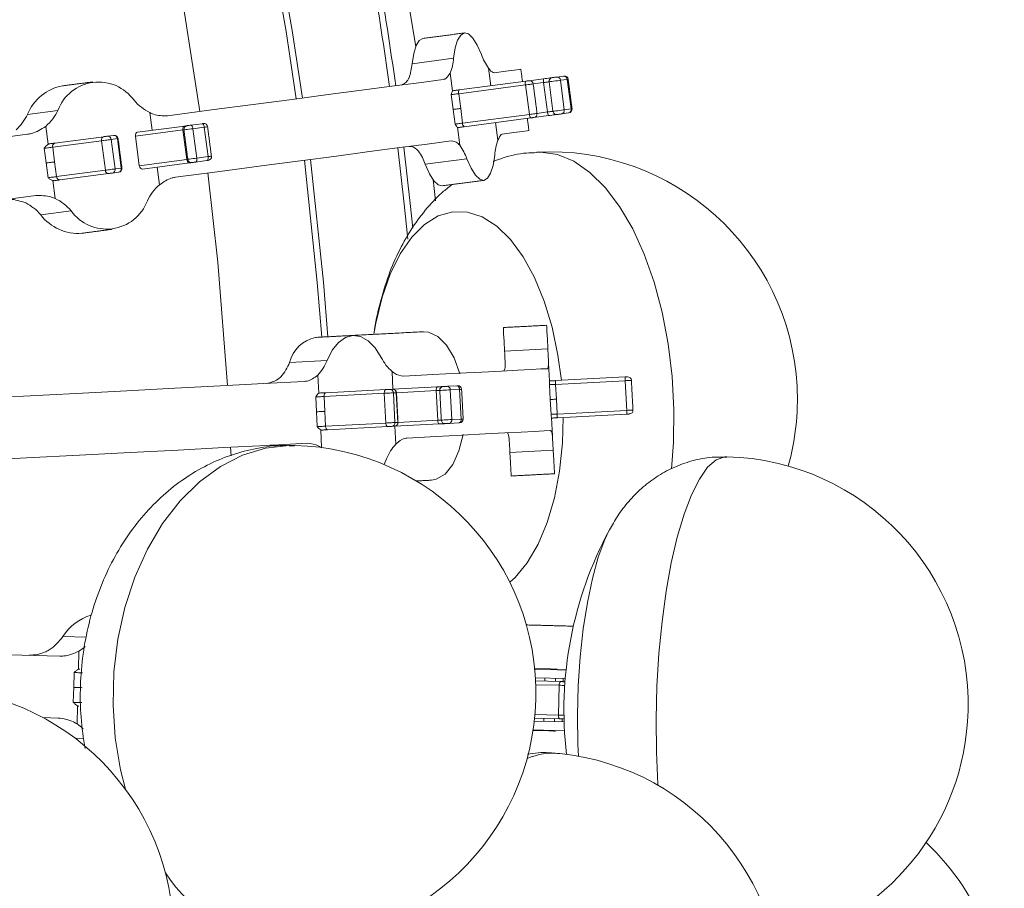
# Model space of a CAD drawing. Header units: millimetres. Extents: x 95 to 591, y 325 to 1119.
# Tile 43 of 55: x 552 to 591, y 487 to 522. Entities that reach past the tile are written whole.
import ezdxf

# ---------------------------------------------------------------- set-up
doc = ezdxf.new("R2010")
doc.units = ezdxf.units.MM

msp = doc.modelspace()

# ---------------------------------------------------------------- linework, layer by layer
at = {"color": 7, "linetype": 'Continuous', "lineweight": 15}
for p, q in [((567.397, 519.879), (569.073, 520.1)), ((568.941, 519.501), (569.036, 518.778)), ((570.481, 519.704), (570.575, 518.991)), ((569.3, 518.823), (571.994, 519.178)), ((572.119, 519.194), (572.705, 519.271)), ((572.708, 519.12), (572.287, 519.065)), ((572.708, 519.12), (572.865, 517.931)), ((572.928, 519.149), (573.085, 517.96)), ((573.241, 519.342), (573.515, 519.378)), ((573.661, 519.246), (573.386, 519.21)), ((573.386, 519.21), (573.543, 518.02)), ((573.661, 519.246), (573.818, 518.056)), ((571.975, 519.024), (569.282, 518.669)), ((569.282, 518.669), (569.36, 518.075)), ((571.975, 519.024), (572.132, 517.834)), ((569.06, 518.035), (568.982, 518.63)), ((551.875, 517.836), (553.102, 517.997)), ((556.819, 517.905), (556.913, 517.192)), ((569.139, 517.44), (569.06, 518.035)), ((569.36, 518.075), (569.438, 517.48)), ((572.444, 517.875), (572.865, 517.931)), ((573.711, 517.891), (573.437, 517.855)), ((573.543, 518.02), (573.818, 518.056)), ((558.465, 517.397), (558.922, 517.457)), ((569.438, 517.48), (572.132, 517.834)), ((572.19, 517.691), (569.496, 517.336)), ((570.864, 516.791), (570.77, 517.504)), ((572.901, 517.784), (572.315, 517.707)), ((552.613, 517.351), (552.708, 516.628)), ((558.151, 517.204), (556.231, 516.951)), ((556.318, 517.114), (558.22, 517.364)), ((558.151, 517.204), (558.308, 516.014)), ((559.012, 517.317), (558.554, 517.257)), ((558.554, 517.257), (558.711, 516.067)), ((559.012, 517.317), (559.168, 516.128)), ((569.325, 516.588), (569.229, 517.312)), ((554.864, 516.771), (552.892, 516.512)), ((552.978, 516.674), (554.95, 516.934)), ((554.864, 516.771), (555.021, 515.582)), ((555.107, 516.955), (555.351, 516.987)), ((555.502, 516.855), (555.258, 516.823)), ((555.258, 516.823), (555.415, 515.633)), ((555.502, 516.855), (555.658, 515.665)), ((556.231, 516.951), (556.388, 515.762)), ((552.63, 515.872), (552.552, 516.467)), ((552.892, 516.512), (552.971, 515.917)), ((552.708, 515.277), (552.63, 515.872)), ((552.971, 515.917), (553.049, 515.322)), ((556.388, 515.762), (558.308, 516.014)), ((558.416, 515.877), (556.514, 515.627)), ((559.118, 515.97), (558.66, 515.909)), ((558.711, 516.067), (559.168, 516.128)), ((569.607, 516.044), (567.931, 515.823)), ((553.049, 515.322), (555.021, 515.582)), ((555.547, 515.499), (555.303, 515.467)), ((555.415, 515.633), (555.658, 515.665)), ((557.202, 514.992), (557.109, 515.705)), ((552.996, 514.438), (552.901, 515.162)), ((555.146, 515.447), (553.174, 515.187)), ((553.636, 513.941), (552.409, 513.78)), ((571.132, 508.277), (572.88, 508.369)), ((562.452, 507.823), (563.966, 507.902)), ((572.91, 507.793), (572.948, 507.065)), ((563.594, 507.305), (563.632, 506.576)), ((566.59, 507.462), (566.627, 506.744)), ((573.184, 507.088), (575.993, 507.235)), ((563.911, 506.602), (566.344, 506.729)), ((566.491, 506.737), (566.609, 506.743)), ((566.609, 506.743), (566.611, 506.743)), ((566.611, 506.743), (568.42, 506.838)), ((568.826, 506.859), (569.208, 506.879)), ((569.318, 506.735), (568.936, 506.715)), ((569.318, 506.735), (569.381, 505.537)), ((572.974, 506.326), (572.943, 506.925)), ((576.001, 507.085), (573.192, 506.938)), ((573.192, 506.938), (573.224, 506.339)), ((576.001, 507.085), (576.064, 505.887)), ((563.542, 505.831), (563.51, 506.431)), ((566.277, 506.576), (563.844, 506.448)), ((563.844, 506.448), (563.876, 505.849)), ((566.277, 506.576), (566.34, 505.377)), ((566.762, 506.601), (566.645, 506.595)), ((566.645, 506.595), (566.708, 505.396)), ((566.762, 506.601), (566.825, 505.403)), ((566.769, 506.601), (566.762, 506.601)), ((568.373, 506.685), (566.769, 506.601)), ((568.373, 506.685), (568.436, 505.487)), ((568.936, 506.715), (568.999, 505.517)), ((573.006, 505.726), (572.974, 506.326)), ((573.224, 506.339), (573.255, 505.74)), ((563.573, 505.232), (563.542, 505.831)), ((563.876, 505.849), (563.907, 505.25)), ((568.999, 505.517), (569.381, 505.537)), ((573.064, 504.859), (573.026, 505.588)), ((573.255, 505.74), (576.064, 505.887)), ((576.072, 505.737), (573.263, 505.59)), ((563.907, 505.25), (566.34, 505.377)), ((566.422, 505.231), (563.99, 505.104)), ((566.687, 505.245), (566.57, 505.239)), ((566.69, 505.245), (566.687, 505.245)), ((568.498, 505.34), (566.69, 505.245)), ((566.743, 504.528), (566.706, 505.246)), ((566.708, 505.396), (566.825, 505.403)), ((566.825, 505.403), (566.832, 505.403)), ((566.832, 505.403), (568.436, 505.487)), ((569.287, 505.381), (568.905, 505.361)), ((563.747, 504.387), (563.709, 505.1)), ((560.075, 504.398), (560.09, 504.047)), ((573.094, 504.284), (571.346, 504.192)), ((566.266, 503.7), (566.371, 503.931)), ((553.301, 496.763), (554.254, 496.738)), ((553.954, 496.169), (553.934, 495.44)), ((553.739, 494.705), (553.755, 495.305)), ((572.351, 495.445), (573.614, 495.412)), ((573.255, 495.422), (573.614, 495.412)), ((573.581, 495.061), (572.379, 495.092)), ((572.386, 494.967), (573.382, 494.941)), ((573.34, 494.792), (572.392, 494.817)), ((572.756, 495.082), (572.752, 494.958)), ((573.194, 495.071), (573.19, 494.946)), ((573.5, 495.063), (573.496, 494.938)), ((553.724, 494.105), (553.739, 494.705)), ((573.34, 494.792), (573.308, 493.592)), ((553.877, 493.232), (553.896, 493.961)), ((572.36, 493.617), (573.308, 493.592)), ((553.116, 493.471), (552.499, 493.487)), ((572.333, 493.343), (573.535, 493.311)), ((573.343, 493.442), (572.346, 493.468)), ((572.713, 493.458), (572.71, 493.333)), ((573.151, 493.447), (573.148, 493.322)), ((573.457, 493.439), (573.454, 493.314)), ((573.55, 492.959), (572.286, 492.992)), ((573.55, 492.959), (573.19, 492.968)), ((554.145, 492.648), (553.794, 492.658))]:
    msp.add_line(p, q, dxfattribs=at)
at = {"color": 7, "linetype": 'Continuous', "lineweight": 15, "flags": 128}
for points in [[(566.176, 528.308), (566.795, 525.091), (567.544, 520.571)], [(557.372, 526.437), (558.227, 521.843), (558.83, 517.949)], [(562.725, 518.462), (562.318, 521.174), (561.553, 525.536)], [(561.794, 525.588), (562.561, 521.213), (562.969, 518.494)], [(570.199, 520.248), (570.027, 520.633), (569.851, 520.914), (569.676, 521.079), (569.511, 521.12), (569.363, 521.037), (569.237, 520.833), (569.139, 520.516), (569.073, 520.1)], [(567.835, 520.9), (567.687, 520.817), (567.561, 520.612), (567.463, 520.295), (567.397, 519.879)], [(570.713, 519.513), (571.183, 519.575), (571.52, 519.62), (571.723, 519.646), (571.79, 519.655)], [(557.522, 517.777), (559.309, 518.012), (560.989, 518.233), (562.56, 518.44), (564.018, 518.632), (565.358, 518.808), (566.579, 518.969), (567.676, 519.114), (568.648, 519.242)], [(572.287, 519.065), (572.283, 519.064), (572.265, 519.062), (572.235, 519.058), (572.194, 519.053), (572.145, 519.046), (572.09, 519.039), (572.033, 519.032), (571.975, 519.024)], [(571.994, 519.178), (572.017, 519.181), (572.04, 519.184), (572.062, 519.187), (572.082, 519.189), (572.098, 519.191), (572.11, 519.193), (572.117, 519.194), (572.119, 519.194)], [(572.705, 519.271), (572.775, 519.281), (572.841, 519.289), (572.902, 519.297), (572.954, 519.304), (572.998, 519.31), (573.03, 519.314), (573.05, 519.317), (573.058, 519.318)], [(572.928, 519.149), (572.924, 519.149), (572.911, 519.147), (572.891, 519.145), (572.864, 519.141), (572.831, 519.137), (572.793, 519.132), (572.752, 519.126), (572.708, 519.12)], [(573.386, 519.21), (573.334, 519.203), (573.266, 519.194), (573.189, 519.184), (573.11, 519.173), (573.038, 519.164), (572.98, 519.156), (572.942, 519.151), (572.928, 519.149)], [(573.058, 519.318), (573.063, 519.319), (573.078, 519.321), (573.101, 519.324), (573.13, 519.327), (573.162, 519.331), (573.193, 519.336), (573.22, 519.339), (573.241, 519.342)], [(573.515, 519.378), (573.525, 519.379), (573.53, 519.38), (573.531, 519.38)], [(573.699, 519.251), (573.698, 519.251), (573.686, 519.249), (573.661, 519.246)], [(569.282, 518.669), (569.235, 518.663), (569.188, 518.657), (569.143, 518.651), (569.099, 518.645), (569.061, 518.64), (569.027, 518.636), (569.001, 518.632), (568.982, 518.63)], [(569.054, 518.791), (569.083, 518.795), (569.114, 518.799), (569.145, 518.803), (569.176, 518.807), (569.207, 518.811), (569.239, 518.815), (569.27, 518.819), (569.3, 518.823)], [(569.06, 518.035), (569.079, 518.038), (569.106, 518.041), (569.139, 518.045), (569.178, 518.051), (569.221, 518.056), (569.267, 518.062), (569.314, 518.068), (569.36, 518.075)], [(572.132, 517.834), (572.189, 517.842), (572.247, 517.849), (572.301, 517.857), (572.351, 517.863), (572.391, 517.868), (572.421, 517.872), (572.439, 517.875), (572.444, 517.875)], [(572.865, 517.931), (572.909, 517.937), (572.95, 517.942), (572.988, 517.947), (573.021, 517.951), (573.048, 517.955), (573.068, 517.957), (573.08, 517.959), (573.085, 517.96)], [(573.085, 517.96), (573.099, 517.962), (573.137, 517.967), (573.195, 517.974), (573.267, 517.984), (573.345, 517.994), (573.423, 518.004), (573.491, 518.013), (573.543, 518.02)], [(573.437, 517.855), (573.416, 517.852), (573.388, 517.848), (573.357, 517.844), (573.326, 517.84), (573.297, 517.836), (573.274, 517.833), (573.259, 517.831), (573.253, 517.831)], [(573.818, 518.056), (573.842, 518.059), (573.854, 518.061), (573.855, 518.061)], [(558.922, 517.457), (558.941, 517.459), (558.957, 517.461), (558.968, 517.463), (558.974, 517.464), (558.975, 517.464)], [(558.922, 517.457), (558.936, 517.456), (558.951, 517.449), (558.964, 517.437), (558.977, 517.42), (558.989, 517.398), (558.999, 517.374), (559.007, 517.346), (559.012, 517.317)], [(569.139, 517.44), (569.157, 517.443), (569.184, 517.446), (569.217, 517.451), (569.256, 517.456), (569.299, 517.461), (569.345, 517.467), (569.392, 517.474), (569.438, 517.48)], [(572.315, 517.707), (572.313, 517.707), (572.306, 517.706), (572.294, 517.704), (572.278, 517.702), (572.258, 517.7), (572.236, 517.697), (572.213, 517.694), (572.19, 517.691)], [(573.253, 517.831), (573.246, 517.83), (573.225, 517.827), (573.193, 517.823), (573.15, 517.817), (573.098, 517.81), (573.037, 517.802), (572.971, 517.793), (572.901, 517.784)], [(558.22, 517.364), (558.203, 517.359), (558.188, 517.349), (558.174, 517.333), (558.163, 517.313), (558.155, 517.289), (558.151, 517.262), (558.149, 517.233), (558.151, 517.204)], [(558.19, 517.209), (558.185, 517.208), (558.151, 517.204)], [(558.554, 517.257), (558.479, 517.247), (558.4, 517.237), (558.325, 517.227), (558.261, 517.218), (558.215, 517.212), (558.192, 517.209), (558.19, 517.209)], [(558.22, 517.364), (558.273, 517.371), (558.318, 517.377), (558.351, 517.382), (558.372, 517.384), (558.381, 517.386), (558.381, 517.386)], [(558.319, 517.377), (558.32, 517.378), (558.329, 517.379), (558.347, 517.381), (558.373, 517.385), (558.403, 517.388), (558.435, 517.393), (558.465, 517.397)], [(558.465, 517.397), (558.479, 517.396), (558.493, 517.389), (558.507, 517.377), (558.52, 517.36), (558.531, 517.338), (558.541, 517.313), (558.549, 517.286), (558.554, 517.257)], [(559.143, 517.335), (559.14, 517.334), (559.125, 517.332), (559.098, 517.329), (559.059, 517.324), (559.012, 517.317)], [(569.496, 517.336), (569.466, 517.332), (569.435, 517.328), (569.403, 517.324), (569.372, 517.32), (569.34, 517.315), (569.309, 517.311), (569.279, 517.307), (569.249, 517.303)], [(572.116, 517.177), (572.049, 517.168), (571.846, 517.141), (571.51, 517.097), (571.039, 517.035)], [(538.661, 515.294), (540.436, 515.527), (542.18, 515.757), (543.891, 515.982), (545.567, 516.203), (547.206, 516.419), (548.806, 516.629), (550.364, 516.834), (551.881, 517.034)], [(552.757, 516.645), (552.788, 516.649), (552.818, 516.653), (552.848, 516.657), (552.876, 516.661), (552.904, 516.664), (552.93, 516.668), (552.955, 516.671), (552.978, 516.674)], [(555.258, 516.823), (555.226, 516.819), (555.183, 516.813), (555.132, 516.807), (555.076, 516.799), (555.018, 516.792), (554.962, 516.784), (554.91, 516.777), (554.864, 516.771)], [(554.95, 516.934), (554.968, 516.936), (554.989, 516.939), (555.012, 516.942), (555.035, 516.945), (555.057, 516.948), (555.077, 516.951), (555.094, 516.953), (555.107, 516.955)], [(555.351, 516.987), (555.361, 516.988), (555.362, 516.988)], [(555.531, 516.859), (555.527, 516.859), (555.502, 516.855)], [(568.975, 516.763), (568.002, 516.635), (566.905, 516.491), (565.684, 516.33), (564.344, 516.153), (562.887, 515.961), (561.316, 515.755), (559.635, 515.533), (557.848, 515.298)], [(552.892, 516.512), (552.856, 516.507), (552.815, 516.501), (552.77, 516.496), (552.724, 516.489), (552.677, 516.483), (552.632, 516.477), (552.589, 516.472), (552.552, 516.467)], [(567.223, 512.801), (567.079, 514.209), (566.817, 516.479)], [(567.064, 516.512), (567.327, 514.236), (567.431, 513.24)], [(572.428, 516.311), (572.596, 516.314), (573.266, 516.215), (573.932, 515.94), (574.579, 515.493), (575.198, 514.883), (575.776, 514.12), (576.304, 513.217), (576.772, 512.192), (577.172, 511.062), (577.497, 509.847), (577.741, 508.57), (577.899, 507.253), (577.969, 505.919), (577.949, 504.592), (577.867, 503.527)], [(552.971, 515.917), (552.934, 515.912), (552.893, 515.907), (552.849, 515.901), (552.802, 515.895), (552.755, 515.888), (552.71, 515.883), (552.668, 515.877), (552.63, 515.872)], [(558.308, 516.014), (558.341, 516.019), (558.346, 516.019)], [(558.308, 516.014), (558.314, 515.986), (558.322, 515.958), (558.334, 515.934), (558.348, 515.913), (558.363, 515.896), (558.381, 515.884), (558.398, 515.878), (558.416, 515.877)], [(558.346, 516.019), (558.349, 516.02), (558.372, 516.023), (558.417, 516.029), (558.481, 516.037), (558.557, 516.047), (558.636, 516.057), (558.711, 516.067)], [(558.577, 515.898), (558.577, 515.898), (558.568, 515.897), (558.547, 515.894), (558.513, 515.89), (558.469, 515.884), (558.416, 515.877)], [(558.66, 515.909), (558.63, 515.905), (558.599, 515.901), (558.569, 515.897), (558.543, 515.894), (558.525, 515.892), (558.516, 515.89), (558.515, 515.89)], [(558.711, 516.067), (558.713, 516.038), (558.713, 516.01), (558.71, 515.983), (558.704, 515.959), (558.696, 515.94), (558.686, 515.924), (558.674, 515.914), (558.66, 515.909)], [(559.168, 516.128), (559.171, 516.098), (559.171, 516.07), (559.167, 516.043), (559.162, 516.02), (559.154, 516), (559.143, 515.985), (559.131, 515.974), (559.118, 515.97)], [(559.171, 515.977), (559.17, 515.976), (559.164, 515.976), (559.153, 515.974), (559.137, 515.972), (559.118, 515.97)], [(559.168, 516.128), (559.216, 516.134), (559.254, 516.139), (559.282, 516.143), (559.297, 516.145), (559.3, 516.145)], [(563.751, 508.846), (563.573, 511.047), (563.051, 515.983)], [(563.296, 516.015), (563.818, 511.068), (563.997, 508.859)], [(569.607, 516.044), (569.778, 515.659), (569.955, 515.378), (570.129, 515.213), (570.294, 515.172), (570.443, 515.255), (570.569, 515.459), (570.667, 515.776), (570.733, 516.192)], [(555.021, 515.582), (555.066, 515.588), (555.119, 515.594), (555.175, 515.602), (555.233, 515.609), (555.289, 515.617), (555.339, 515.623), (555.382, 515.629), (555.415, 515.633)], [(555.303, 515.467), (555.29, 515.466), (555.273, 515.463), (555.253, 515.461), (555.23, 515.458), (555.207, 515.455), (555.185, 515.452), (555.164, 515.449), (555.146, 515.447)], [(555.558, 515.501), (555.557, 515.501), (555.547, 515.499)], [(555.658, 515.665), (555.684, 515.669), (555.687, 515.669)], [(559.157, 515.47), (559.552, 511.87), (559.945, 506.895)], [(567.931, 515.823), (568.102, 515.438), (568.279, 515.157), (568.453, 514.993), (568.618, 514.951)], [(552.708, 515.277), (552.746, 515.282), (552.788, 515.288), (552.834, 515.294), (552.88, 515.3), (552.927, 515.306), (552.972, 515.312), (553.013, 515.317), (553.049, 515.322)], [(553.174, 515.187), (553.15, 515.184), (553.126, 515.181), (553.1, 515.177), (553.072, 515.174), (553.044, 515.17), (553.014, 515.166), (552.984, 515.162), (552.953, 515.158)], [(568.252, 515.193), (568.291, 514.84), (568.346, 514.34)], [(552.207, 514.555), (550.691, 514.356), (549.132, 514.151), (547.532, 513.94), (545.893, 513.724), (544.217, 513.504), (542.506, 513.278), (540.762, 513.049), (538.987, 512.815)], [(565.856, 508.957), (565.935, 509.413), (566.185, 510.451), (566.515, 511.389), (566.918, 512.203), (567.383, 512.876), (567.9, 513.391), (568.457, 513.736), (569.041, 513.904), (569.637, 513.889), (570.233, 513.693), (570.814, 513.321), (571.366, 512.78), (571.877, 512.084), (572.334, 511.248), (572.727, 510.293), (573.047, 509.241), (573.286, 508.117), (573.423, 507.1)], [(571.082, 509.231), (571.086, 509.168), (571.095, 508.982), (571.111, 508.681), (571.132, 508.277)], [(572.83, 509.322), (572.833, 509.259), (572.843, 509.074), (572.859, 508.773), (572.88, 508.369)], [(566.157, 508.017), (565.905, 508.408), (565.622, 508.695), (565.32, 508.866), (565.011, 508.912), (564.71, 508.834), (564.427, 508.633), (564.176, 508.318), (563.966, 507.902)], [(567.865, 509.062), (568.058, 509.048), (568.437, 508.874), (568.789, 508.519), (569.092, 508.004), (569.325, 507.363)], [(572.88, 508.369), (572.884, 508.28), (572.889, 508.196), (572.893, 508.116), (572.897, 508.041), (572.901, 507.971), (572.904, 507.906), (572.907, 507.847), (572.91, 507.793)], [(571.161, 507.723), (571.158, 507.776), (571.155, 507.834), (571.152, 507.896), (571.149, 507.964), (571.145, 508.036), (571.141, 508.112), (571.137, 508.193), (571.132, 508.277)], [(567.059, 507.267), (568.236, 507.329), (569.288, 507.384), (570.212, 507.433), (571.007, 507.474), (571.671, 507.509), (572.202, 507.537), (572.598, 507.558), (572.86, 507.571)], [(575.993, 507.235), (576.017, 507.236), (576.038, 507.237), (576.058, 507.238), (576.074, 507.239), (576.085, 507.24), (576.092, 507.24), (576.093, 507.24)], [(575.993, 507.235), (575.994, 507.232), (575.994, 507.224), (575.995, 507.21), (575.996, 507.191), (575.997, 507.168), (575.998, 507.142), (576, 507.114), (576.001, 507.085)], [(547.192, 506.226), (549.492, 506.347), (551.71, 506.463), (553.843, 506.575), (555.883, 506.682), (557.828, 506.784), (559.672, 506.88), (561.411, 506.971), (563.041, 507.057)], [(566.277, 506.576), (566.277, 506.605), (566.28, 506.633), (566.285, 506.659), (566.293, 506.683), (566.304, 506.702), (566.316, 506.716), (566.329, 506.726), (566.344, 506.729)], [(566.344, 506.729), (566.365, 506.73), (566.388, 506.732), (566.411, 506.733), (566.434, 506.734), (566.454, 506.735), (566.471, 506.736), (566.483, 506.737), (566.491, 506.737)], [(568.373, 506.685), (568.372, 506.715), (568.374, 506.743), (568.378, 506.769), (568.383, 506.792), (568.391, 506.811), (568.399, 506.826), (568.409, 506.835), (568.42, 506.838)], [(568.42, 506.838), (568.484, 506.841), (568.541, 506.844), (568.59, 506.847), (568.629, 506.849), (568.656, 506.85), (568.671, 506.851), (568.673, 506.851)], [(568.658, 506.851), (568.659, 506.851), (568.666, 506.851), (568.683, 506.852), (568.708, 506.853), (568.737, 506.855), (568.769, 506.856), (568.8, 506.858), (568.826, 506.859)], [(569.208, 506.879), (569.223, 506.88), (569.234, 506.881), (569.239, 506.881), (569.24, 506.881)], [(569.398, 506.739), (569.396, 506.739), (569.382, 506.738), (569.356, 506.737), (569.318, 506.735)], [(573.192, 506.938), (573.145, 506.935), (573.1, 506.933), (573.058, 506.931), (573.021, 506.929), (572.989, 506.927), (572.966, 506.926), (572.95, 506.925), (572.943, 506.925)], [(572.948, 507.075), (572.974, 507.077), (573.001, 507.078), (573.03, 507.08), (573.06, 507.081), (573.09, 507.083), (573.121, 507.084), (573.153, 507.086), (573.184, 507.088)], [(573.184, 507.088), (573.184, 507.085), (573.185, 507.076), (573.186, 507.062), (573.187, 507.044), (573.188, 507.021), (573.189, 506.995), (573.191, 506.967), (573.192, 506.938)], [(576.251, 507.098), (576.247, 507.098), (576.231, 507.097), (576.202, 507.096), (576.162, 507.094), (576.114, 507.091), (576.059, 507.088), (576.001, 507.085)], [(563.844, 506.448), (563.801, 506.446), (563.755, 506.443), (563.708, 506.441), (563.661, 506.438), (563.617, 506.436), (563.576, 506.434), (563.54, 506.432), (563.51, 506.431)], [(563.667, 506.589), (563.699, 506.591), (563.731, 506.592), (563.762, 506.594), (563.793, 506.596), (563.824, 506.597), (563.854, 506.599), (563.883, 506.6), (563.911, 506.602)], [(563.844, 506.448), (563.844, 506.477), (563.847, 506.506), (563.852, 506.532), (563.861, 506.555), (563.871, 506.574), (563.883, 506.589), (563.897, 506.598), (563.911, 506.602)], [(566.645, 506.595), (566.625, 506.594), (566.594, 506.592), (566.552, 506.59), (566.501, 506.587), (566.446, 506.584), (566.388, 506.581), (566.33, 506.578), (566.277, 506.576)], [(568.516, 506.693), (568.504, 506.692), (568.48, 506.691), (568.449, 506.689), (568.413, 506.687), (568.373, 506.685)], [(568.936, 506.715), (568.87, 506.711), (568.793, 506.707), (568.714, 506.703), (568.639, 506.699), (568.578, 506.696), (568.536, 506.694), (568.517, 506.693), (568.516, 506.693)], [(572.974, 506.326), (572.981, 506.326), (572.997, 506.327), (573.021, 506.328), (573.052, 506.33), (573.089, 506.332), (573.131, 506.334), (573.177, 506.336), (573.224, 506.339)], [(563.876, 505.849), (563.833, 505.847), (563.787, 505.844), (563.74, 505.842), (563.693, 505.839), (563.648, 505.837), (563.607, 505.835), (563.571, 505.833), (563.542, 505.831)], [(569.381, 505.537), (569.419, 505.539), (569.445, 505.54), (569.459, 505.541), (569.46, 505.541)], [(573.502, 505.602), (573.471, 504.577), (573.351, 503.433), (573.143, 502.354), (572.852, 501.363), (572.485, 500.485), (572.049, 499.739), (571.557, 499.143), (571.343, 498.948)], [(573.006, 505.726), (573.013, 505.727), (573.028, 505.728), (573.052, 505.729), (573.083, 505.731), (573.121, 505.733), (573.163, 505.735), (573.208, 505.737), (573.255, 505.74)], [(573.263, 505.59), (573.231, 505.588), (573.2, 505.586), (573.169, 505.585), (573.138, 505.583), (573.109, 505.582), (573.08, 505.58), (573.052, 505.579), (573.026, 505.577)], [(573.263, 505.59), (573.263, 505.593), (573.262, 505.601), (573.261, 505.615), (573.26, 505.634), (573.259, 505.656), (573.258, 505.682), (573.256, 505.71), (573.255, 505.74)], [(576.064, 505.887), (576.122, 505.89), (576.176, 505.893), (576.225, 505.895), (576.265, 505.897), (576.294, 505.899), (576.31, 505.9), (576.314, 505.9)], [(576.072, 505.737), (576.072, 505.74), (576.071, 505.748), (576.071, 505.762), (576.07, 505.781), (576.068, 505.804), (576.067, 505.829), (576.066, 505.858), (576.064, 505.887)], [(576.172, 505.742), (576.17, 505.742), (576.164, 505.742), (576.152, 505.741), (576.136, 505.74), (576.117, 505.739), (576.095, 505.738), (576.072, 505.737)], [(563.573, 505.232), (563.603, 505.234), (563.638, 505.236), (563.679, 505.238), (563.724, 505.24), (563.771, 505.243), (563.818, 505.245), (563.864, 505.247), (563.907, 505.25)], [(563.907, 505.25), (563.91, 505.221), (563.916, 505.193), (563.924, 505.167), (563.934, 505.145), (563.947, 505.127), (563.96, 505.114), (563.975, 505.106), (563.99, 505.104)], [(566.34, 505.377), (566.393, 505.38), (566.45, 505.383), (566.508, 505.386), (566.564, 505.389), (566.614, 505.392), (566.656, 505.394), (566.688, 505.395), (566.708, 505.396)], [(566.34, 505.377), (566.343, 505.348), (566.348, 505.32), (566.357, 505.295), (566.367, 505.272), (566.38, 505.254), (566.393, 505.241), (566.408, 505.233), (566.422, 505.231)], [(566.57, 505.239), (566.562, 505.239), (566.549, 505.238), (566.532, 505.237), (566.512, 505.236), (566.49, 505.235), (566.467, 505.234), (566.444, 505.232), (566.422, 505.231)], [(568.436, 505.487), (568.476, 505.489), (568.512, 505.491), (568.542, 505.493), (568.566, 505.494), (568.579, 505.495)], [(568.498, 505.34), (568.487, 505.342), (568.477, 505.35), (568.466, 505.364), (568.457, 505.382), (568.449, 505.404), (568.443, 505.43), (568.438, 505.458), (568.436, 505.487)], [(568.752, 505.353), (568.749, 505.353), (568.734, 505.352), (568.707, 505.351), (568.669, 505.349), (568.62, 505.346), (568.562, 505.343), (568.498, 505.34)], [(568.579, 505.495), (568.58, 505.495), (568.599, 505.496), (568.641, 505.498), (568.702, 505.501), (568.776, 505.505), (568.856, 505.509), (568.933, 505.513), (568.999, 505.517)], [(568.905, 505.361), (568.878, 505.36), (568.848, 505.358), (568.816, 505.357), (568.786, 505.355), (568.761, 505.354), (568.745, 505.353), (568.737, 505.353), (568.737, 505.353)], [(569.318, 505.383), (569.318, 505.383), (569.312, 505.383), (569.302, 505.382), (569.287, 505.381)], [(563.99, 505.104), (563.962, 505.102), (563.933, 505.101), (563.903, 505.099), (563.872, 505.098), (563.841, 505.096), (563.809, 505.094), (563.777, 505.093), (563.746, 505.091)], [(572.991, 505.075), (572.729, 505.061), (572.333, 505.04), (571.802, 505.013), (571.138, 504.978), (570.343, 504.936), (569.418, 504.888), (568.366, 504.832), (567.19, 504.771)], [(569.454, 504.912), (569.289, 504.251), (569.041, 503.707), (568.728, 503.317), (568.369, 503.105), (568.179, 503.07)], [(571.346, 504.192), (571.342, 504.277), (571.338, 504.357), (571.334, 504.434), (571.33, 504.506), (571.326, 504.573), (571.323, 504.636), (571.32, 504.694), (571.317, 504.747)], [(573.064, 504.859), (573.067, 504.806), (573.07, 504.746), (573.073, 504.682), (573.077, 504.612), (573.081, 504.537), (573.085, 504.457), (573.089, 504.373), (573.094, 504.284)], [(563.172, 504.56), (561.542, 504.475), (559.803, 504.384), (557.959, 504.287), (556.014, 504.185), (553.973, 504.078), (551.841, 503.966), (549.623, 503.85), (547.323, 503.73)], [(562.659, 504.475), (562.423, 504.476), (561.48, 504.367), (560.553, 504.081), (559.659, 503.624), (558.815, 503.004), (558.034, 502.232), (557.331, 501.321), (556.718, 500.289), (556.207, 499.152), (555.806, 497.932), (555.523, 496.651), (555.362, 495.331), (555.327, 493.995), (555.418, 492.669), (555.634, 491.374), (555.83, 490.595)], [(571.346, 504.192), (571.367, 503.789), (571.383, 503.487), (571.393, 503.302), (571.396, 503.239)], [(573.094, 504.284), (573.115, 503.88), (573.131, 503.579), (573.141, 503.393), (573.144, 503.33)], [(580.107, 504.018), (580.021, 504.015), (579.673, 503.89), (579.329, 503.589), (578.994, 503.118), (578.674, 502.484), (578.375, 501.699), (578.102, 500.777), (577.861, 499.735), (577.654, 498.591), (577.487, 497.365), (577.362, 496.079), (577.281, 494.757), (577.246, 493.421), (577.258, 492.097), (577.315, 490.806), (577.319, 490.756)], [(575.341, 501.025), (575.176, 500.676), (574.912, 499.96), (574.676, 499.108), (574.473, 498.139), (574.308, 497.075), (574.185, 495.943), (574.108, 494.767), (574.076, 493.577), (574.093, 492.399), (574.113, 491.934)], [(539.852, 496.319), (541.642, 496.272), (543.4, 496.226), (545.125, 496.181), (546.815, 496.137), (548.467, 496.094), (550.08, 496.051), (551.652, 496.01), (553.181, 495.97)], [(554.098, 495.296), (554.062, 495.297), (554.02, 495.298), (553.975, 495.299), (553.929, 495.3), (553.881, 495.302), (553.836, 495.303), (553.793, 495.304), (553.755, 495.305)], [(572.348, 495.468), (572.644, 495.461), (572.983, 495.452), (573.187, 495.446), (573.255, 495.445)], [(573.382, 494.941), (573.405, 494.94), (573.429, 494.94), (573.451, 494.939), (573.471, 494.939), (573.487, 494.938), (573.499, 494.938), (573.506, 494.938), (573.508, 494.938)], [(554.083, 494.696), (554.046, 494.697), (554.005, 494.698), (553.96, 494.699), (553.913, 494.701), (553.866, 494.702), (553.82, 494.703), (553.777, 494.704), (553.739, 494.705)], [(573.56, 494.786), (573.51, 494.788), (573.455, 494.789), (573.397, 494.791), (573.34, 494.792)], [(553.724, 494.105), (553.762, 494.104), (553.804, 494.103), (553.85, 494.102), (553.897, 494.101), (553.944, 494.1), (553.989, 494.098), (554.03, 494.097), (554.067, 494.096)], [(573.308, 493.592), (573.366, 493.591), (573.424, 493.589), (573.479, 493.588), (573.529, 493.587), (573.529, 493.587)], [(573.469, 493.438), (573.467, 493.438), (573.46, 493.438), (573.448, 493.439), (573.431, 493.439), (573.411, 493.44), (573.389, 493.44), (573.366, 493.441), (573.343, 493.442)], [(573.19, 492.945), (573.122, 492.947), (572.918, 492.952), (572.578, 492.961), (572.283, 492.969)]]:
    msp.add_lwpolyline(points, dxfattribs=at)
at = {"color": 7, "linetype": 'Continuous', "lineweight": 15}
for centre, radius, start, end in [((418.71, 498.241), 149.226, 7.97995, 11.52005), ((418.71, 498.241), 149.476, 7.97915, 11.52085), ((572.319, 521.001), 2.25, 199.5533, 215.2129), ((565.072, 520.072), 2.333, 340.7413, 355.2567), ((566.83, 520.278), 2.25, 339.7886, 355.4451), ((554.748, 517.381), 1.758, 35.5139, 159.4861), ((572.143, 519.081), 0.177, 147.0926, 198.8874), ((572.139, 519.046), 0.15, 7.5, 97.5), ((573.049, 519.203), 0.351, 168.7162, 193.5579), ((573.077, 519.169), 0.15, 97.5059, 187.5017), ((573.247, 519.202), 0.14, 3.1874, 92.4144), ((573.521, 519.238), 0.14, 3.185, 92.4101), ((573.55, 519.231), 0.15, 7.5, 97.5), ((553.641, 517.108), 1.91, 100.6076, 157.5862), ((569.449, 518.727), 0.177, 147.0931, 198.8868), ((557.661, 519.649), 1.937, 220.0817, 244.2319), ((551.348, 518.818), 1.937, 310.7688, 334.9191), ((572.295, 517.856), 0.15, 277.5, 7.5), ((573.216, 517.94), 0.351, 181.4465, 206.2809), ((573.234, 517.979), 0.15, 187.491, 277.4972), ((573.406, 517.991), 0.14, 282.5841, 11.8153), ((573.681, 518.028), 0.14, 282.5905, 11.8088), ((574.94, 508.618), 9.354, 97.4548, 97.5479), ((573.707, 518.042), 0.15, 277.5, 7.5), ((550.104, 518.668), 1.957, 312.0549, 334.8338), ((558.994, 517.315), 0.15, 7.5, 97.5), ((569.615, 517.468), 0.177, 176.1258, 227.896), ((572.309, 517.822), 0.177, 176.1258, 227.896), ((558.338, 517.229), 0.15, 97.5, 187.5), ((553.021, 516.548), 0.134, 108.9222, 195.5501), ((554.993, 516.807), 0.134, 108.9229, 195.5499), ((555.117, 516.813), 0.142, 4.1697, 93.7161), ((555.36, 516.845), 0.142, 4.1594, 93.7264), ((555.382, 516.839), 0.15, 7.5, 97.5), ((572.976, 516.013), 2.25, 159.7886, 175.4452), ((565.735, 515.035), 2.333, 19.7448, 34.2602), ((567.486, 515.291), 2.25, 19.556, 35.2104), ((572.952, 506.325), 10, 3, 93), ((558.495, 516.039), 0.15, 187.5, 277.5), ((559.151, 516.125), 0.15, 277.5, 7.5), ((555.155, 515.58), 0.134, 179.4514, 266.0774), ((555.275, 515.607), 0.142, 281.2803, 10.8349), ((555.519, 515.639), 0.142, 281.2721, 10.836), ((555.539, 515.65), 0.15, 277.5, 7.5), ((553.183, 515.321), 0.134, 179.4519, 266.0761), ((558.467, 513.526), 1.937, 130.7677, 154.9202), ((552.154, 512.694), 1.937, 40.0806, 64.2317), ((555.067, 514.962), 1.758, 215.5141, 339.4858), ((550.914, 512.518), 1.957, 40.1641, 62.9473), ((553.926, 514.94), 1.91, 217.4142, 274.3923), ((563.789, 507.486), 1.378, 102.1707, 165.8704), ((567.751, 508.813), 1.782, 206.5592, 229.3223), ((560.75, 508.466), 1.82, 317.9614, 339.2808), ((562.297, 508.528), 1.782, 316.6788, 339.44), ((576.101, 507.09), 0.15, 3, 93), ((566.497, 506.589), 0.148, 2.2661, 92.2481), ((566.614, 506.595), 0.148, 2.2629, 92.2509), ((566.619, 506.593), 0.15, 3, 93), ((568.666, 506.701), 0.15, 93, 183), ((568.804, 506.728), 0.133, 354.3465, 80.244), ((569.186, 506.748), 0.133, 354.3468, 80.244), ((569.248, 506.731), 0.15, 3, 93), ((572.952, 506.325), 10, 344.4221, 3), ((569.251, 505.51), 0.133, 285.7568, 11.6633), ((569.311, 505.533), 0.15, 273, 3), ((576.164, 505.892), 0.15, 273, 3), ((566.56, 505.387), 0.148, 273.7444, 3.7434), ((566.677, 505.393), 0.148, 273.7565, 3.7312), ((566.682, 505.395), 0.15, 273, 3), ((568.729, 505.502), 0.15, 183, 273), ((568.869, 505.49), 0.133, 285.7475, 11.6646), ((562.397, 494.478), 10, 358.5, 88.5), ((568.039, 503.306), 1.782, 136.6769, 159.4397), ((579.845, 494.022), 10, 358.5, 88.5), ((588.887, 493.785), 15.359, 151.7109, 186.6795), ((555.052, 495.631), 2.085, 106.9942, 147.1105), ((551.682, 497.862), 1.957, 303.0535, 325.8362), ((553.065, 497.643), 1.72, 301.0766, 311.5248), ((573.515, 494.823), 0.177, 138.1053, 189.8728), ((573.504, 494.788), 0.15, 64.1681, 88.5), ((547.769, 484.676), 10, 354, 84), ((562.397, 494.478), 10, 268.5, 358.5), ((579.845, 494.022), 10, 282.8979, 358.5), ((552.912, 491.806), 1.722, 45.315, 55.9236), ((573.481, 493.553), 0.177, 167.1192, 218.9029), ((573.473, 493.588), 0.15, 268.5, 292.8319), ((573.1, 489.352), 2.702, 84.4185, 113.0296), ((572.318, 482.096), 10, 354, 84), ((581.303, 481.152), 10, 301.1778, 46.8222), ((562.508, 490.517), 6.047, 213.0827, 266.4727)]:
    msp.add_arc(centre, radius, start, end, dxfattribs=at)
for centre, start_param, end_param in [((556.338, 516.965), 0, 1.570796), ((556.494, 515.776), 1.570796, 3.141593)]:
    msp.add_ellipse(centre, major_axis=(-0.02, 0.149), ratio=0.715148, start_param=start_param, end_param=end_param, dxfattribs=at)
for points in [[(569.511, 521.12), (567.835, 520.9)], [(571.855, 519.16), (571.79, 519.655)], [(554.516, 519.146), (553.289, 518.985)], [(572.444, 517.875), (572.287, 519.065)], [(573.855, 518.061), (573.699, 519.251)], [(569.036, 518.778), (569.054, 518.791)], [(572.116, 517.177), (572.051, 517.672)], [(558.19, 517.209), (558.346, 516.019)], [(559.3, 516.145), (559.143, 517.335)], [(569.249, 517.303), (569.229, 517.312)], [(555.687, 515.669), (555.531, 516.859)], [(552.708, 516.628), (552.757, 516.645)], [(552.953, 515.158), (552.901, 515.162)], [(568.618, 514.951), (570.294, 515.172)], [(554.072, 513.036), (555.299, 513.197)], [(572.83, 509.322), (571.082, 509.231)], [(565.011, 508.912), (563.498, 508.833)], [(567.865, 509.062), (565.011, 508.912)], [(569.46, 505.541), (569.398, 506.739)], [(576.314, 505.9), (576.251, 507.098)], [(563.632, 506.576), (563.667, 506.589)], [(566.832, 505.403), (566.769, 506.601)], [(568.516, 506.693), (568.579, 505.495)], [(563.746, 505.091), (563.709, 505.1)], [(571.396, 503.239), (573.144, 503.33)], [(567.568, 503.038), (568.179, 503.07)], [(573.907, 497.178), (572.012, 497.228)], [(553.934, 495.44), (553.986, 495.449)], [(553.947, 493.949), (553.896, 493.961)]]:
    msp.add_open_spline(points, degree=1, dxfattribs=at)
for points, knots in [([(568.941, 519.501), (568.871, 519.398), (568.783, 519.268), (568.671, 519.246), (568.648, 519.242)], [0, 0, 0, 0, 0.799526, 1, 1, 1, 1]), ([(570.713, 519.513), (570.655, 519.53), (570.582, 519.551), (570.498, 519.678), (570.481, 519.704)], [0, 0, 0, 0, 0.7995303, 1, 1, 1, 1]), ([(566.968, 519.02), (567.056, 519.056), (567.17, 519.104), (567.254, 519.265), (567.274, 519.303)], [0, 0, 0, 0, 0.763342, 1, 1, 1, 1]), ([(568.982, 518.63), (568.982, 518.63), (568.99, 518.661), (569.004, 518.722), (569.026, 518.76), (569.036, 518.778)], [0, 0, 0, 0, 0.008079, 0.517781, 1, 1, 1, 1]), ([(557.522, 517.777), (557.334, 517.777), (557.098, 517.776), (556.866, 517.884), (556.819, 517.905)], [0, 0, 0, 0, 0.799495, 1, 1, 1, 1]), ([(552.613, 517.351), (552.427, 517.233), (552.195, 517.084), (551.933, 517.043), (551.881, 517.034)], [0, 0, 0, 0, 0.799514, 1, 1, 1, 1]), ([(569.229, 517.312), (569.215, 517.326), (569.184, 517.357), (569.154, 517.412), (569.139, 517.44), (569.139, 517.44)], [0, 0, 0, 0, 0.482216, 0.991934, 1, 1, 1, 1]), ([(568.975, 516.763), (569.068, 516.751), (569.184, 516.735), (569.301, 516.613), (569.325, 516.588)], [0, 0, 0, 0, 0.799517, 1, 1, 1, 1]), ([(570.864, 516.791), (570.907, 516.891), (570.96, 517.015), (571.026, 517.032), (571.039, 517.035)], [0, 0, 0, 0, 0.799512, 1, 1, 1, 1]), ([(552.552, 516.467), (552.552, 516.467), (552.576, 516.5), (552.621, 516.565), (552.68, 516.607), (552.708, 516.628)], [0, 0, 0, 0, 0.008109, 0.517893, 1, 1, 1, 1]), ([(567.663, 516.348), (567.568, 516.435), (567.443, 516.549), (567.323, 516.543), (567.295, 516.542)], [0, 0, 0, 0, 0.763346, 1, 1, 1, 1]), ([(572.43, 516.291), (572.29, 516.288), (571.832, 516.278), (571.235, 516.152), (570.808, 515.981), (570.675, 515.927)], [0, 0, 0, 0, 0.232621, 0.760492, 1, 1, 1, 1]), ([(552.901, 515.162), (552.868, 515.174), (552.801, 515.2), (552.74, 515.252), (552.709, 515.277), (552.708, 515.277)], [0, 0, 0, 0, 0.482089, 0.991857, 1, 1, 1, 1]), ([(557.202, 514.992), (557.368, 515.108), (557.574, 515.253), (557.802, 515.291), (557.848, 515.298)], [0, 0, 0, 0, 0.799516, 1, 1, 1, 1]), ([(569.026, 515.005), (568.906, 514.915), (568.531, 514.637), (567.989, 514.056), (567.391, 513.27), (566.873, 512.363), (566.432, 511.343), (566.096, 510.218), (565.906, 509.411), (565.859, 508.977), (565.856, 508.957)], [0, 0, 0, 0, 0.065056, 0.202688, 0.346119, 0.497451, 0.657381, 0.823806, 0.991831, 1, 1, 1, 1]), ([(551.804, 514.26), (551.594, 514.332), (551.319, 514.427), (551.043, 514.4), (550.977, 514.394)], [0, 0, 0, 0, 0.763337, 1, 1, 1, 1]), ([(552.207, 514.555), (552.421, 514.559), (552.688, 514.564), (552.945, 514.459), (552.996, 514.438)], [0, 0, 0, 0, 0.799522, 1, 1, 1, 1]), ([(571.108, 507.48), (571.126, 507.505), (571.149, 507.538), (571.159, 507.687), (571.161, 507.723)], [0, 0, 0, 0, 0.763334, 1, 1, 1, 1]), ([(572.91, 507.793), (572.9, 507.699), (572.888, 507.582), (572.865, 507.573), (572.86, 507.571)], [0, 0, 0, 0, 0.799509, 1, 1, 1, 1]), ([(561.524, 506.977), (561.68, 507.01), (561.884, 507.052), (562.06, 507.21), (562.102, 507.248)], [0, 0, 0, 0, 0.763359, 1, 1, 1, 1]), ([(563.594, 507.305), (563.452, 507.204), (563.275, 507.078), (563.08, 507.06), (563.041, 507.057)], [0, 0, 0, 0, 0.799503, 1, 1, 1, 1]), ([(567.059, 507.267), (566.932, 507.285), (566.775, 507.307), (566.62, 507.436), (566.59, 507.462)], [0, 0, 0, 0, 0.79952, 1, 1, 1, 1]), ([(572.943, 506.925), (572.943, 506.925), (572.943, 506.954), (572.944, 507.014), (572.947, 507.048), (572.948, 507.065)], [0, 0, 0, 0, 0.0081705, 0.517771, 1, 1, 1, 1]), ([(563.51, 506.431), (563.511, 506.431), (563.53, 506.461), (563.566, 506.522), (563.61, 506.559), (563.632, 506.576)], [0, 0, 0, 0, 0.008128, 0.517867, 1, 1, 1, 1]), ([(573.026, 505.588), (573.023, 505.604), (573.016, 505.638), (573.009, 505.697), (573.006, 505.726), (573.006, 505.726)], [0, 0, 0, 0, 0.482231, 0.991832, 1, 1, 1, 1]), ([(563.709, 505.1), (563.686, 505.115), (563.638, 505.147), (563.596, 505.204), (563.573, 505.232), (563.573, 505.232)], [0, 0, 0, 0, 0.482122, 0.991862, 1, 1, 1, 1]), ([(566.743, 504.528), (566.859, 504.628), (567.005, 504.752), (567.159, 504.768), (567.19, 504.771)], [0, 0, 0, 0, 0.799536, 1, 1, 1, 1]), ([(571.317, 504.747), (571.297, 504.845), (571.271, 504.973), (571.245, 504.981), (571.239, 504.983)], [0, 0, 0, 0, 0.763316, 1, 1, 1, 1]), ([(572.991, 505.075), (573.01, 505.052), (573.035, 505.022), (573.059, 504.887), (573.064, 504.859)], [0, 0, 0, 0, 0.79952, 1, 1, 1, 1]), ([(562.657, 504.455), (562.458, 504.463), (561.904, 504.486), (561.001, 504.349), (559.976, 504.067), (559, 503.635), (558.083, 503.071), (557.232, 502.379), (556.459, 501.565), (555.771, 500.636), (555.182, 499.605), (554.7, 498.484), (554.337, 497.292), (554.099, 496.05), (553.993, 494.779), (554.01, 493.496), (554.135, 492.655), (554.197, 492.235)], [0, 0, 0, 0, 0.03638, 0.101198, 0.165605, 0.230079, 0.295077, 0.361016, 0.428206, 0.496795, 0.566719, 0.637728, 0.709491, 0.781712, 0.85423, 0.927067, 1, 1, 1, 1]), ([(561.874, 504.442), (561.849, 504.455), (561.778, 504.492), (561.704, 504.485), (561.655, 504.481)], [0, 0, 0, 0, 0.340034, 1, 1, 1, 1]), ([(563.172, 504.56), (563.33, 504.544), (563.528, 504.524), (563.711, 504.397), (563.747, 504.371)], [0, 0, 0, 0, 0.799521, 1, 1, 1, 1]), ([(580.106, 504.004), (579.877, 504.006), (579.365, 504.011), (578.598, 503.841), (577.842, 503.552), (577.167, 503.158), (576.576, 502.684), (576.066, 502.142), (575.645, 501.574), (575.431, 501.178), (575.33, 500.991)], [0, 0, 0, 0, 0.109738, 0.244921, 0.374876, 0.501405, 0.626388, 0.752256, 0.882688, 1, 1, 1, 1]), ([(551.941, 496.003), (552.154, 496.021), (552.434, 496.046), (552.689, 496.188), (552.749, 496.221)], [0, 0, 0, 0, 0.763325, 1, 1, 1, 1]), ([(553.954, 496.169), (553.752, 496.081), (553.499, 495.971), (553.234, 495.97), (553.181, 495.97)], [0, 0, 0, 0, 0.79952, 1, 1, 1, 1]), ([(553.755, 495.305), (553.755, 495.305), (553.784, 495.334), (553.839, 495.391), (553.903, 495.424), (553.934, 495.44)], [0, 0, 0, 0, 0.008138, 0.517883, 1, 1, 1, 1]), ([(553.896, 493.961), (553.865, 493.979), (553.803, 494.015), (553.751, 494.075), (553.724, 494.105), (553.724, 494.105)], [0, 0, 0, 0, 0.482097, 0.991869, 1, 1, 1, 1]), ([(553.116, 493.471), (553.327, 493.441), (553.592, 493.404), (553.829, 493.261), (553.877, 493.232)], [0, 0, 0, 0, 0.799525, 1, 1, 1, 1]), ([(573.357, 492.034), (573.068, 492.061), (572.631, 492.101), (572.199, 492.036), (572.052, 492.014)], [0, 0, 0, 0, 0.659239, 1, 1, 1, 1])]:
    msp.add_open_spline(points, degree=3, knots=knots, dxfattribs=at)

doc.saveas('drawing.dxf')
